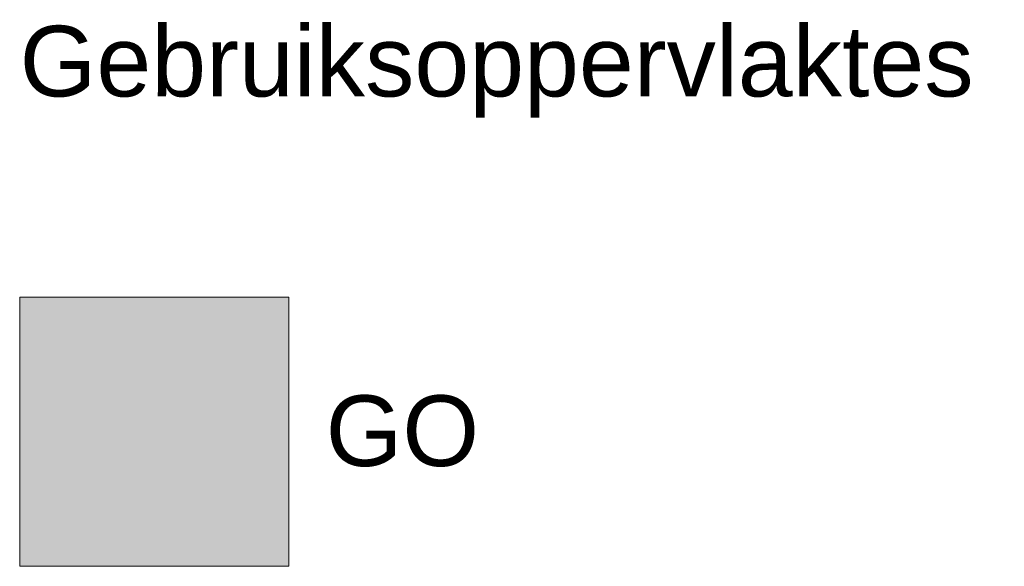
# Model space of a CAD drawing. Header units: millimetres. Extents: x 1000 to 187997, y 958 to 39732.
# Tile 143 of 202: x 90125 to 97097, y 958 to 4825. Entities that reach past the tile are written whole.
import ezdxf

# ---------------------------------------------------------------- set-up
doc = ezdxf.new("R2010")
doc.units = ezdxf.units.MM
doc.layers.add('G-ANNO-LEGN', color=7, linetype='Continuous', lineweight=13)
doc.styles.add('Arial_1', font='arial.ttf', dxfattribs={"height": 500})

msp = doc.modelspace()

# ---------------------------------------------------------------- hatches: boundary and pattern name
at = {"layer": 'G-ANNO-LEGN', "true_color": 0xe77676}
msp.add_hatch(color=11, dxfattribs=at).paths.add_polyline_path([(90124.7, 2862.7), (92029.7, 2862.7), (92029.7, 957.7), (90124.7, 957.7)])

# ---------------------------------------------------------------- linework, layer by layer
at = {"layer": 'G-ANNO-LEGN'}
for p, q in [((90124.7, 2862.7), (90124.7, 957.7)), ((92029.7, 2862.7), (90124.7, 2862.7)), ((92029.7, 957.7), (92029.7, 2862.7)), ((90124.7, 957.7), (92029.7, 957.7))]:
    msp.add_line(p, q, dxfattribs=at)

# ---------------------------------------------------------------- texts
at = {"layer": 'G-ANNO-LEGN', "char_height": 500, "attachment_point": 1, "line_spacing_factor": 0.941778, "style": 'Arial_1', "bg_fill": 3, "box_fill_scale": 1.25, "bg_fill_color": 256, "bg_fill_true_color": 13158600, "bg_fill_transparency": 0}
for s, insert, width in [('Gebruiksoppervlaktes', (90124.7, 4781.8), 8099.29), ('GO', (92291.4, 2166.9), 1297.759)]:
    msp.add_mtext(s, dxfattribs=dict(at, insert=insert, width=width))

doc.saveas('drawing.dxf')
